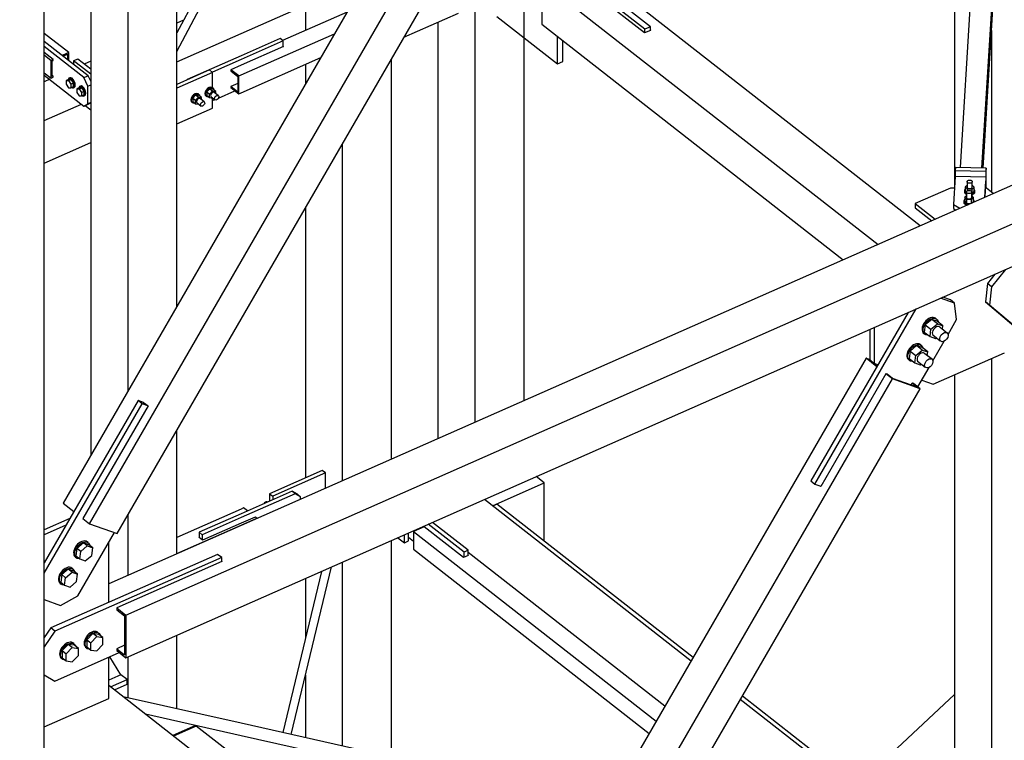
# Paper-space layout 'A0 Advance Steel' of a CAD drawing. Header units: millimetres. Extents: x 292 to 712, y 182 to 776.
# Tile 38 of 61: x 432 to 462, y 508 to 530. Entities that reach past the tile are written whole.
import ezdxf

# ---------------------------------------------------------------- set-up
doc = ezdxf.new("R2010")
doc.units = ezdxf.units.MM
for name, color, linetype in [('AS_Belki', 145, 'CONTINUOUS'), ('AS_Blachy', 30, 'CONTINUOUS'), ('AS_Kraty', 9, 'CONTINUOUS'), ('AS_Schody', 253, 'CONTINUOUS'), ('AS_Sruby', 9, 'CONTINUOUS')]:
    doc.layers.add(name, color=color, linetype=linetype)

psp = doc.layouts.new('A0 Advance Steel')

# ---------------------------------------------------------------- hatches: boundary and pattern name
at = {"layer": 'AS_Kraty', "extrusion": (0, 0.809331, 0.587353)}
h = psp.add_hatch(dxfattribs=at)
h.set_pattern_fill('GRATE', color=9, scale=0.266667, angle=-53.1136, style=0)
h.set_pattern_definition([(306.8864, (-445.36493, -32711.27688), (0.1692968, 0.1270487), []), (36.8864, (-445.3649, -32711.2769), (-0.508195, 0.677187), [])])
h.paths.add_polyline_path([(-436.459, -32713.887), (-438.328, -32713.172), (-438.346, -32713.26), (-438.346, -32719.146), (-438.332, -32719.165), (-436.413, -32717.723), (-436.395, -32717.636), (-436.395, -32713.971)], flags=0)
h.paths.add_polyline_path([(-455.585, -32708.281), (-455.639, -32708.321), (-456.758, -32709.162), (-455.806, -32710.542), (-456.126, -32710.782), (-453.475, -32714.314), (-452.722, -32712.096)], flags=0)
h.paths.add_polyline_path([(-451.226, -32714.089), (-451.979, -32716.307), (-445.686, -32724.693), (-445.473, -32724.532), (-445.42, -32724.492), (-445.367, -32724.452), (-445.313, -32724.412), (-445.207, -32724.332), (-445.153, -32724.292), (-444.887, -32724.092), (-444.834, -32724.052), (-444.194, -32723.571), (-445.24, -32722.066)], flags=0)
h.paths.add_polyline_path([(-451.417, -32708.171), (-453.988, -32707.188), (-454.093, -32707.159), (-454.573, -32707.52), (-452.229, -32710.643), (-451.398, -32708.196)], flags=0)
h.paths.add_polyline_path([(-440.297, -32715.547), (-440.285, -32715.563)], flags=0)
h.paths.add_polyline_path([(-440.297, -32715.436), (-440.272, -32715.469)], flags=0)
h.paths.add_polyline_path([(-440.297, -32715.325), (-440.259, -32715.376)], flags=0)
h.paths.add_polyline_path([(-443.003, -32711.386), (-449.43, -32708.93), (-449.487, -32708.966), (-450.733, -32712.636), (-443.58, -32722.168), (-443.58, -32722.501), (-443.43, -32722.701), (-443.43, -32722.591), (-443.323, -32722.51), (-443.075, -32722.73), (-442.915, -32722.61), (-442.91, -32722.505), (-442.91, -32711.509)], flags=0)
h.paths.add_polyline_path([(-439.964, -32712.547), (-440.198, -32712.458), (-440.297, -32712.437), (-440.297, -32715.214), (-440.245, -32715.282), (-439.874, -32712.667)], flags=0)
h.paths.add_polyline_path([(-438.445, -32713.127), (-439.497, -32712.726), (-439.608, -32712.689), (-440.284, -32717.453), (-440.297, -32717.547), (-440.297, -32720.545), (-440.25, -32720.607), (-440.197, -32720.567), (-440.144, -32720.527), (-440.09, -32720.487), (-439.984, -32720.407), (-439.931, -32720.367), (-438.385, -32719.205), (-438.346, -32719.146), (-438.346, -32713.26)], flags=0)
at = {"layer": 'AS_Kraty', "extrusion": (-3.81165e-17, 0.809331, 0.587353)}
h = psp.add_hatch(dxfattribs=at)
h.set_pattern_fill('GRATE', color=9, scale=0.266667, angle=127.0557, style=0)
h.set_pattern_definition([(127.0557, (-431.33213, -32640.98372), (-0.1689205, -0.1275485), []), (217.0557, (-431.3321, -32640.9837), (0.510194, -0.675682), [])])
h.paths.add_polyline_path([(-428.54, -32652.985), (-419.267, -32646.016), (-419.316, -32645.84), (-420.484, -32642.522), (-420.129, -32642.883), (-420.912, -32641.735), (-420.539, -32641.454), (-429.756, -32629.247), (-429.756, -32649.383), (-428.575, -32651.058), (-428.575, -32652.939)], flags=0)
h.paths.add_polyline_path([(-434.325, -32650.745), (-434.325, -32650.191), (-434.296, -32650.118), (-432.378, -32648.677), (-432.37, -32648.576), (-432.37, -32627.888), (-432.392, -32627.859), (-438.307, -32632.305), (-438.346, -32632.364), (-438.346, -32645.419)], flags=0)
h.paths.add_polyline_path([(-438.346, -32645.419), (-438.346, -32632.364), (-438.361, -32632.345), (-444.649, -32637.071), (-444.641, -32637.082)], flags=0)
at = {"layer": 'AS_Kraty', "extrusion": (-7.6233e-17, 0.809331, 0.587353)}
h = psp.add_hatch(dxfattribs=at)
h.set_pattern_fill('GRATE', color=9, scale=0.266667, angle=-142.9443, style=0)
h.set_pattern_definition([(217.0557, (-473.52048, -32669.24063), (0.1275485, -0.1689205), []), (307.0557, (-473.5205, -32669.2406), (0.675682, 0.510194), [])])
h.paths.add_polyline_path([(-477.952, -32681.864), (-485.48, -32671.007), (-485.546, -32671.057), (-485.608, -32671.187), (-485.697, -32671.255), (-485.777, -32671.148), (-485.816, -32671.094), (-487.184, -32669.12), (-487.406, -32669.288), (-477.954, -32681.865)], flags=0)
h.paths.add_polyline_path([(-463.077, -32671.718), (-463.117, -32671.664), (-461.214, -32670.144), (-469.225, -32659.485), (-469.268, -32659.435), (-472.059, -32658.368), (-472.77, -32658.821), (-473.05, -32658.447), (-485.283, -32667.684), (-484.523, -32668.781), (-484.494, -32668.843), (-484.618, -32669.104), (-484.618, -32669.187), (-476.064, -32681.524)], flags=0)
h = psp.add_hatch(dxfattribs=at)
h.set_pattern_fill('GRATE', color=9, scale=0.266667, angle=126.926, style=0)
h.set_pattern_definition([(126.926, (-440.32658, -32644.49688), (-0.169209, -0.127166), []), (216.926, (-440.3266, -32644.4969), (0.50866, -0.676835), [])])
h.paths.add_polyline_path([(-436.93, -32651.902), (-436.344, -32651.461), (-438.346, -32648.797), (-438.346, -32650.017)], flags=0)
h.paths.add_polyline_path([(-438.346, -32650.017), (-438.346, -32648.797), (-444.649, -32640.299), (-444.649, -32639.966), (-444.7, -32639.898), (-446.455, -32639.228)], flags=0)

# ---------------------------------------------------------------- linework, layer by layer
at = {"layer": 'AS_Belki', "linetype": 'Continuous', "ltscale": 0.15}
for p, q in [((457.316, 557.82), (438.346, 525.003)), ((438.346, 522.991), (458.117, 557.194)), ((438.346, 521.245), (458.955, 556.898)), ((436.395, 521.629), (436.395, 549.412)), ((434.903, 548.754), (434.903, 519.047)), ((432.37, 484.716), (432.37, 548.105)), ((433.782, 547.257), (433.782, 517.107)), ((460.002, 537.591), (460.002, 525.22)), ((460.842, 536.852), (460.17, 525.844)), ((460.836, 525.83), (461.509, 536.838)), ((440.297, 536.71), (440.297, 530.006)), ((460.869, 525.829), (461.509, 536.298)), ((485.902, 535.967), (438.346, 514.975)), ((438.346, 513.799), (486.863, 535.215)), ((438.346, 512.504), (486.863, 533.921)), ((438.346, 533.606), (436.395, 529.935)), ((436.395, 529.368), (438.346, 533.039)), ((458.962, 524.075), (448.752, 532.055)), ((446.936, 518.767), (446.936, 531.907)), ((450.59, 529.928), (448.187, 531.806)), ((447.473, 531.49), (457.683, 523.511)), ((447.473, 531.49), (447.473, 530.196)), ((445.444, 531.249), (445.444, 518.108)), ((438.346, 529.911), (440.297, 530.772)), ((441.56, 530.564), (439.604, 529.7)), ((436.597, 530.314), (436.395, 530.225)), ((444.322, 530.253), (444.322, 517.613)), ((447.473, 530.196), (456.624, 523.043)), ((450.771, 530.008), (450.59, 529.928)), ((450.771, 530.021), (450.782, 530.012)), ((450.782, 530.012), (450.771, 530.008)), ((461.124, 529.999), (461.124, 525.094)), ((433.112, 529.333), (432.37, 529.913)), ((436.395, 529.05), (438.346, 529.911)), ((438.346, 528.655), (441.18, 529.906)), ((439.632, 529.517), (438.346, 528.949)), ((439.624, 529.523), (439.632, 529.517)), ((432.643, 529.126), (432.37, 529.339)), ((432.37, 529.261), (432.579, 529.097)), ((432.643, 529.126), (432.579, 529.097)), ((432.579, 528.558), (432.579, 529.097)), ((432.611, 529.079), (432.643, 529.093)), ((432.611, 528.604), (432.611, 529.079)), ((432.643, 529.093), (432.643, 529.126)), ((433.112, 529.333), (432.914, 529.245)), ((432.94, 529.225), (433.08, 529.286)), ((433.08, 529.286), (433.08, 529.115)), ((433.112, 529.09), (433.112, 529.333)), ((433.782, 529.072), (433.585, 528.985)), ((438.346, 528.116), (440.761, 529.182)), ((442.91, 516.99), (442.91, 529.141)), ((438.346, 528.949), (438.033, 528.811)), ((438.273, 528.623), (438.033, 528.811)), ((438.033, 528.811), (438.033, 528.778)), ((438.033, 528.778), (438.249, 528.609)), ((440.297, 528.977), (440.297, 528.378)), ((432.37, 528.721), (432.579, 528.558)), ((432.535, 528.522), (432.37, 528.449)), ((432.579, 528.558), (432.643, 528.586)), ((432.643, 528.619), (432.611, 528.643)), ((432.643, 528.619), (432.611, 528.604)), ((432.643, 528.586), (432.643, 528.619)), ((438.249, 528.609), (438.249, 528.135)), ((438.273, 528.623), (438.346, 528.655)), ((438.273, 528.083), (438.273, 528.623)), ((438.249, 528.399), (438.033, 528.304)), ((438.249, 528.135), (438.033, 528.304)), ((438.033, 528.304), (438.033, 528.271)), ((438.033, 528.271), (438.273, 528.083)), ((438.273, 528.083), (438.346, 528.116)), ((432.37, 527.273), (433.497, 527.77)), ((432.37, 525.978), (433.782, 526.601)), ((441.418, 526.559), (441.418, 516.331)), ((438.346, 525.003), (432.943, 515.657)), ((440.297, 524.619), (440.297, 516.42)), ((433.744, 515.031), (438.346, 522.991)), ((434.583, 514.734), (438.346, 521.245)), ((457.316, 520.052), (438.346, 487.235)), ((457.642, 519.797), (457.316, 520.052)), ((457.433, 520.01), (457.316, 520.052)), ((457.649, 519.81), (457.398, 520.005)), ((457.458, 519.984), (457.398, 520.005)), ((461.124, 520.047), (461.124, 503.862)), ((457.917, 519.582), (455.941, 516.164)), ((458.117, 519.426), (457.917, 519.582)), ((457.959, 519.567), (457.917, 519.582)), ((458.119, 519.442), (457.959, 519.567)), ((460.002, 519.552), (460.002, 504.114)), ((438.346, 485.223), (458.117, 519.426)), ((458.955, 519.129), (458.117, 519.426)), ((458.873, 519.175), (458.119, 519.442)), ((458.713, 519.3), (458.68, 519.243)), ((458.873, 519.175), (458.713, 519.3)), ((458.755, 519.285), (458.713, 519.3)), ((458.955, 519.129), (458.755, 519.285)), ((439.063, 484.716), (458.955, 519.129)), ((435.52, 518.605), (433.544, 515.187)), ((435.374, 518.715), (435.376, 518.718)), ((435.376, 518.718), (435.384, 518.712)), ((435.384, 518.712), (435.52, 518.605)), ((436.395, 514.114), (436.395, 517.87)), ((455.941, 516.164), (455.933, 516.171)), ((432.943, 515.657), (433.269, 515.403)), ((438.346, 515.475), (436.395, 514.614)), ((438.419, 515.508), (438.346, 515.475)), ((438.535, 515.417), (438.419, 515.508)), ((433.544, 515.187), (433.744, 515.031)), ((433.744, 515.031), (434.583, 514.734)), ((434.903, 515.289), (434.903, 513.455)), ((438.346, 515.044), (437.172, 514.526)), ((438.771, 515.232), (438.346, 515.044)), ((438.346, 514.986), (438.819, 515.194)), ((438.819, 515.194), (438.771, 515.232)), ((438.819, 515.184), (438.819, 515.194)), ((438.346, 514.975), (434.325, 513.2)), ((436.395, 514.125), (438.346, 514.986)), ((443.9, 514.939), (443.58, 514.798)), ((443.58, 514.798), (450.95, 509.038)), ((443.58, 514.798), (443.58, 514.258)), ((445.101, 514), (443.9, 514.939)), ((437.06, 514.614), (437.068, 514.617)), ((437.068, 514.608), (437.06, 514.614)), ((437.172, 514.526), (437.068, 514.608)), ((442.91, 507.95), (442.91, 514.519)), ((443.58, 514.258), (450.735, 508.666)), ((451.209, 509.487), (445.24, 514.152)), ((437.765, 513.886), (434.568, 512.474)), ((437.757, 513.892), (437.765, 513.886)), ((441.418, 513.861), (441.418, 508.285)), ((445.24, 514.061), (445.101, 514)), ((445.24, 514.074), (445.251, 514.066)), ((445.251, 514.066), (445.24, 514.061)), ((434.848, 512.255), (438.346, 513.799)), ((440.789, 513.583), (439.607, 508.691)), ((439.863, 508.634), (441.09, 513.716)), ((440.297, 513.366), (440.297, 511.545)), ((434.325, 512.664), (434.343, 512.65)), ((434.568, 512.474), (434.848, 512.255)), ((434.568, 512.474), (434.568, 512.42)), ((434.568, 512.42), (434.808, 512.233)), ((434.848, 510.96), (438.346, 512.504)), ((434.808, 512.233), (434.808, 511.046)), ((434.848, 512.255), (434.848, 510.96)), ((436.395, 509.412), (436.395, 511.643)), ((434.808, 511.339), (434.568, 511.233)), ((434.568, 511.233), (434.808, 511.046)), ((434.568, 511.233), (434.568, 511.179)), ((434.568, 511.179), (434.848, 510.96)), ((434.903, 510.985), (434.903, 509.747)), ((440.297, 510.43), (440.297, 508.536)), ((460.002, 509.843), (457.522, 507.528))]:
    psp.add_line(p, q, dxfattribs=at)
at = {"layer": 'AS_Blachy', "linetype": 'Continuous', "ltscale": 0.15}
for p, q in [((450.771, 530.115), (448.117, 532.19)), ((450.601, 530.04), (448.117, 531.981)), ((443.29, 529.797), (444.947, 530.528)), ((446.105, 530.432), (447.947, 528.992)), ((450.771, 530.115), (450.601, 530.04)), ((450.601, 529.932), (450.601, 530.04)), ((450.771, 530.008), (450.771, 530.115)), ((433.703, 528.629), (432.37, 529.671)), ((439.528, 529.76), (438.346, 529.238)), ((439.624, 529.685), (438.346, 529.121)), ((439.624, 529.685), (439.528, 529.76)), ((439.624, 529.513), (439.624, 529.685)), ((447.947, 528.992), (447.947, 529.825)), ((448.117, 529.067), (448.117, 529.692)), ((433.575, 528.572), (432.37, 529.514)), ((433.39, 529.137), (433.262, 529.081)), ((433.342, 529.018), (433.262, 529.081)), ((433.262, 529.081), (433.262, 528.973)), ((433.782, 528.831), (433.39, 529.137)), ((438.346, 529.238), (436.703, 528.513)), ((438.346, 529.121), (437.474, 528.736)), ((447.947, 528.992), (448.117, 529.067)), ((433.782, 528.675), (433.342, 529.018)), ((437.385, 528.805), (436.395, 528.368)), ((437.481, 528.729), (437.385, 528.805)), ((432.37, 528.651), (433.575, 527.709)), ((433.575, 528.572), (433.703, 528.629)), ((433.695, 528.317), (433.575, 528.572)), ((433.782, 528.461), (433.703, 528.629)), ((437.481, 528.729), (436.395, 528.25)), ((436.703, 528.513), (436.694, 528.499)), ((436.703, 528.513), (436.711, 528.507)), ((437.481, 528.262), (437.481, 528.729)), ((433.695, 528.317), (433.782, 528.355)), ((433.695, 527.777), (433.695, 528.317)), ((437.656, 527.953), (438.157, 528.174)), ((437.481, 527.65), (437.481, 527.952)), ((437.481, 527.876), (437.549, 527.906)), ((433.575, 527.709), (433.695, 527.777)), ((433.575, 527.709), (433.703, 527.765)), ((433.615, 527.727), (433.782, 527.596)), ((433.782, 527.815), (433.695, 527.777)), ((433.703, 527.765), (433.782, 527.81)), ((436.395, 527.171), (437.481, 527.65)), ((460.03, 525.847), (460.025, 525.753)), ((460.963, 525.827), (460.03, 525.847)), ((460.963, 525.827), (460.957, 525.733)), ((460.963, 525.213), (460.963, 525.827)), ((460.025, 525.569), (459.973, 524.724)), ((460.025, 525.753), (460.957, 525.733)), ((460.025, 525.753), (460.025, 525.569)), ((460.957, 525.55), (460.025, 525.569)), ((460.957, 525.55), (460.92, 524.939)), ((460.957, 525.733), (460.957, 525.213)), ((459.877, 525.221), (458.811, 524.75)), ((460.003, 525.22), (459.877, 525.221)), ((460.928, 524.943), (460.957, 525.42)), ((460.971, 525.213), (460.945, 525.214)), ((461.176, 525.053), (460.971, 525.213)), ((458.811, 524.75), (459.418, 524.276)), ((458.811, 524.75), (458.811, 524.621)), ((458.811, 524.621), (459.312, 524.23)), ((459.973, 524.724), (460.162, 524.605)), ((459.973, 524.724), (459.973, 524.595)), ((459.973, 524.595), (460.041, 524.552)), ((461.227, 522.605), (461.002, 522.325)), ((461.553, 522.748), (461.13, 522.225)), ((461.002, 522.325), (460.939, 521.767)), ((461.13, 522.225), (461.002, 522.325)), ((461.13, 522.225), (461.067, 521.667)), ((459.876, 521.829), (459.65, 521.909)), ((460.004, 521.728), (459.582, 521.878)), ((460.004, 521.728), (459.876, 521.829)), ((460.067, 521.226), (460.004, 521.728)), ((460.939, 521.767), (464.067, 519.118)), ((461.067, 521.667), (460.939, 521.767)), ((464.195, 519.017), (461.067, 521.667)), ((458.592, 521.441), (455.638, 516.33)), ((455.766, 516.23), (458.842, 521.552)), ((459.807, 520.776), (460.067, 521.226)), ((457.433, 520.93), (457.433, 520.004)), ((457.561, 520.986), (457.561, 519.904)), ((459.346, 519.978), (459.689, 520.572)), ((459.358, 519.267), (461.52, 520.222)), ((457.433, 520.004), (457.561, 519.904)), ((457.561, 519.904), (457.605, 519.888)), ((457.605, 519.888), (457.679, 519.862)), ((458.886, 519.183), (459.228, 519.774)), ((459.007, 519.392), (459.358, 519.267)), ((435.216, 518.771), (432.37, 513.847)), ((432.37, 513.525), (435.344, 518.671)), ((435.344, 518.671), (435.216, 518.771)), ((435.384, 518.712), (435.216, 518.771)), ((435.512, 518.611), (435.344, 518.671)), ((440.809, 516.646), (439.211, 515.941)), ((440.906, 516.571), (439.307, 515.866)), ((440.906, 516.571), (440.809, 516.646)), ((440.906, 516.105), (440.906, 516.571)), ((455.638, 516.33), (455.766, 516.23)), ((455.766, 516.23), (455.943, 516.167)), ((439.893, 516.016), (438.346, 515.334)), ((439.989, 515.941), (438.346, 515.216)), ((439.211, 515.941), (439.307, 515.866)), ((439.211, 515.941), (439.211, 515.715)), ((439.989, 515.941), (439.893, 516.016)), ((440.053, 515.925), (439.893, 516.016)), ((440.149, 515.85), (439.989, 515.941)), ((440.149, 515.85), (440.053, 515.925)), ((439.307, 515.866), (439.307, 515.758)), ((440.149, 515.771), (440.149, 515.85)), ((438.346, 515.334), (437.068, 514.77)), ((433.147, 515.192), (432.37, 514.849)), ((438.346, 515.216), (437.164, 514.694)), ((445.112, 514.166), (444.029, 515.013)), ((445.24, 514.223), (444.157, 515.069)), ((433.026, 514.982), (432.37, 514.692)), ((433.389, 512.844), (434.499, 514.764)), ((437.164, 514.694), (437.068, 514.77)), ((437.068, 514.77), (437.068, 514.608)), ((443.43, 514.51), (443.43, 514.749)), ((434.325, 512.642), (434.325, 514.462)), ((437.164, 514.694), (437.164, 514.533)), ((443.107, 514.606), (443.302, 514.454)), ((443.302, 514.454), (443.302, 514.692)), ((443.302, 514.454), (443.43, 514.51)), ((443.43, 514.618), (443.58, 514.5)), ((445.24, 514.223), (445.112, 514.166)), ((445.112, 514.005), (445.112, 514.166)), ((445.24, 514.061), (445.24, 514.223)), ((437.629, 514.1), (432.566, 511.865)), ((437.757, 514), (432.694, 511.765)), ((437.757, 514), (437.629, 514.1)), ((437.757, 513.882), (437.757, 514)), ((432.37, 512.725), (432.866, 512.549)), ((432.866, 512.549), (433.389, 512.844)), ((432.566, 511.865), (432.37, 511.58)), ((432.694, 511.765), (432.37, 511.294)), ((432.694, 511.765), (432.566, 511.865)), ((432.694, 510.254), (434.648, 511.117)), ((434.325, 509.728), (434.325, 510.974)), ((432.37, 510.44), (432.694, 510.254)), ((432.37, 508.865), (434.325, 509.728)), ((436.959, 508.906), (436.269, 508.601)), ((436.983, 508.887), (436.379, 508.621)), ((436.983, 508.887), (436.959, 508.906)), ((436.379, 508.621), (436.293, 508.583))]:
    psp.add_line(p, q, dxfattribs=at)
at = {"layer": 'AS_Kraty', "linetype": 'Continuous', "ltscale": 0.15}
for p, q in [((452.003, 510.861), (445.73, 515.764)), ((438.346, 506.978), (434.325, 510.121)), ((456.179, 507.598), (453.5, 509.691)), ((436.877, 508.84), (436.397, 508.628)), ((436.93, 508.864), (436.877, 508.84)), ((436.983, 508.887), (436.93, 508.864)), ((438.346, 507.822), (436.983, 508.887)), ((436.344, 508.605), (436.293, 508.583)), ((436.397, 508.628), (436.344, 508.605))]:
    psp.add_line(p, q, dxfattribs=at)
at = {"layer": 'AS_Schody', "linetype": 'Continuous', "ltscale": 0.15}
for p, q in [((445.976, 515.572), (447.549, 516.267)), ((447.549, 516.267), (447.304, 516.459)), ((447.549, 514.497), (447.549, 516.267)), ((446.111, 515.621), (445.984, 515.565)), ((452.065, 510.968), (446.111, 515.621)), ((434.696, 510.441), (434.365, 510.992)), ((434.696, 510.441), (434.325, 510.277)), ((434.383, 510.075), (434.882, 510.296)), ((434.882, 510.296), (434.696, 510.441)), ((434.882, 510.155), (434.882, 510.296)), ((434.498, 509.986), (434.882, 510.155)), ((438.346, 508.974), (434.764, 509.778)), ((456.59, 507.431), (453.562, 509.798)), ((438.346, 508.595), (435.445, 509.246)), ((449.47, 506.477), (438.346, 508.974)), ((449.275, 506.142), (438.346, 508.595))]:
    psp.add_line(p, q, dxfattribs=at)
at = {"layer": 'AS_Sruby', "linetype": 'Continuous', "ltscale": 0.15}
for p, q in [((433.118, 528.519), (433.038, 528.484)), ((433.038, 528.484), (433.108, 528.483)), ((433.038, 528.484), (433.038, 528.376)), ((433.108, 528.483), (433.188, 528.519)), ((433.108, 528.483), (433.177, 528.375)), ((433.188, 528.519), (433.118, 528.519)), ((433.147, 528.567), (433.12, 528.555)), ((433.257, 528.41), (433.188, 528.519)), ((433.038, 528.376), (433.108, 528.267)), ((433.108, 528.267), (433.177, 528.267)), ((433.177, 528.375), (433.257, 528.41)), ((433.177, 528.375), (433.177, 528.267)), ((433.177, 528.267), (433.257, 528.302)), ((433.256, 528.266), (433.282, 528.278)), ((433.257, 528.302), (433.257, 528.41)), ((433.439, 528.269), (433.359, 528.233)), ((433.359, 528.233), (433.428, 528.233)), ((433.359, 528.233), (433.359, 528.125)), ((433.428, 528.233), (433.508, 528.268)), ((433.428, 528.233), (433.498, 528.125)), ((433.508, 528.268), (433.439, 528.269)), ((433.467, 528.317), (433.44, 528.305)), ((433.578, 528.16), (433.508, 528.268)), ((437.395, 528.235), (437.303, 528.14)), ((437.389, 528.073), (437.481, 528.168)), ((437.395, 528.235), (437.481, 528.168)), ((437.487, 528.222), (437.395, 528.235)), ((437.485, 528.259), (437.465, 528.274)), ((437.481, 528.168), (437.574, 528.154)), ((437.574, 528.154), (437.487, 528.222)), ((433.359, 528.125), (433.428, 528.017)), ((433.428, 528.017), (433.498, 528.017)), ((433.498, 528.125), (433.578, 528.16)), ((433.498, 528.125), (433.498, 528.017)), ((433.498, 528.017), (433.578, 528.052)), ((433.576, 528.016), (433.603, 528.027)), ((433.578, 528.052), (433.578, 528.16)), ((436.969, 528.047), (436.876, 527.952)), ((436.876, 527.952), (436.963, 527.885)), ((436.876, 527.952), (436.876, 527.844)), ((436.963, 527.885), (437.055, 527.979)), ((436.963, 527.777), (436.963, 527.885)), ((436.969, 528.047), (437.055, 527.979)), ((437.061, 528.034), (436.969, 528.047)), ((437.059, 528.07), (437.039, 528.086)), ((437.055, 527.979), (437.148, 527.966)), ((437.148, 527.966), (437.061, 528.034)), ((437.222, 527.842), (437.1, 527.937)), ((437.148, 527.9), (437.148, 527.966)), ((437.285, 528.011), (437.305, 527.996)), ((437.303, 528.14), (437.389, 528.073)), ((437.303, 528.14), (437.303, 528.032)), ((437.303, 528.032), (437.389, 527.965)), ((437.389, 527.965), (437.389, 528.073)), ((437.389, 527.965), (437.481, 527.952)), ((437.436, 527.994), (437.558, 527.899)), ((437.481, 527.952), (437.485, 527.955)), ((437.648, 528.03), (437.527, 528.125)), ((437.574, 528.088), (437.574, 528.154)), ((436.858, 527.823), (436.878, 527.808)), ((436.876, 527.844), (436.963, 527.777)), ((436.963, 527.777), (437.055, 527.763)), ((437.01, 527.806), (437.132, 527.71)), ((437.055, 527.763), (437.059, 527.767)), ((460.383, 525.302), (460.33, 525.252)), ((460.392, 525.183), (460.33, 525.252)), ((460.33, 525.252), (460.33, 525.135)), ((460.383, 525.415), (460.383, 525.251)), ((460.526, 525.18), (460.392, 525.183)), ((460.392, 525.136), (460.392, 525.183)), ((460.597, 525.246), (460.526, 525.18)), ((460.526, 525.18), (460.526, 525.063)), ((460.543, 525.247), (460.543, 525.411)), ((460.597, 525.246), (460.543, 525.306)), ((460.597, 525.13), (460.597, 525.246)), ((460.303, 525.136), (460.303, 525.109)), ((460.364, 524.989), (460.311, 524.939)), ((460.373, 524.87), (460.311, 524.939)), ((460.311, 524.939), (460.311, 524.822)), ((460.33, 525.135), (460.364, 525.097)), ((460.364, 525.102), (460.364, 524.938)), ((460.578, 524.933), (460.507, 524.867)), ((460.524, 524.934), (460.524, 525.098)), ((460.524, 525.063), (460.526, 525.063)), ((460.578, 524.933), (460.524, 524.993)), ((460.526, 525.063), (460.597, 525.13)), ((460.578, 524.817), (460.578, 524.933)), ((460.623, 525.102), (460.623, 525.129)), ((460.284, 524.823), (460.284, 524.796)), ((460.311, 524.822), (460.373, 524.753)), ((460.507, 524.867), (460.373, 524.87)), ((460.373, 524.753), (460.373, 524.87)), ((460.373, 524.753), (460.492, 524.751)), ((460.507, 524.867), (460.507, 524.757)), ((460.52, 524.763), (460.578, 524.817)), ((460.604, 524.8), (460.604, 524.816)), ((459.116, 521.069), (459.086, 520.844)), ((459.312, 521.234), (459.116, 521.069)), ((459.116, 521.069), (459.288, 520.934)), ((459.288, 520.934), (459.484, 521.1)), ((459.484, 521.1), (459.312, 521.234)), ((459.478, 521.176), (459.312, 521.234)), ((459.46, 521.243), (459.428, 521.268)), ((459.65, 521.041), (459.478, 521.176)), ((459.484, 521.1), (459.65, 521.041)), ((459.636, 520.933), (459.65, 521.041)), ((459.072, 520.802), (459.104, 520.777)), ((459.086, 520.844), (459.259, 520.709)), ((459.259, 520.709), (459.288, 520.934)), ((459.259, 520.709), (459.424, 520.651)), ((459.343, 520.763), (459.571, 520.584)), ((459.794, 520.809), (459.566, 520.988)), ((458.851, 520.437), (458.655, 520.271)), ((459.023, 520.302), (458.851, 520.437)), ((459.017, 520.378), (458.851, 520.437)), ((458.999, 520.445), (458.967, 520.47)), ((459.424, 520.651), (459.454, 520.676)), ((458.655, 520.271), (458.625, 520.047)), ((458.655, 520.271), (458.828, 520.136)), ((458.798, 519.912), (458.828, 520.136)), ((458.828, 520.136), (459.023, 520.302)), ((459.189, 520.244), (459.017, 520.378)), ((459.023, 520.302), (459.189, 520.244)), ((459.333, 520.012), (459.105, 520.19)), ((459.175, 520.136), (459.189, 520.244)), ((458.611, 520.004), (458.643, 519.979)), ((458.625, 520.047), (458.798, 519.912)), ((458.798, 519.912), (458.963, 519.853)), ((458.882, 519.965), (459.11, 519.787)), ((458.963, 519.853), (458.993, 519.878)), ((439.143, 515.685), (439.134, 515.692)), ((433.557, 514.45), (433.359, 514.282)), ((433.677, 514.356), (433.557, 514.45)), ((433.724, 514.39), (433.557, 514.45)), ((433.704, 514.456), (433.672, 514.481)), ((433.359, 514.282), (433.329, 514.055)), ((433.479, 514.188), (433.359, 514.282)), ((433.449, 513.961), (433.479, 514.188)), ((433.479, 514.188), (433.677, 514.356)), ((433.677, 514.356), (433.844, 514.297)), ((433.844, 514.297), (433.724, 514.39)), ((433.814, 514.07), (433.844, 514.297)), ((433.316, 514.015), (433.348, 513.99)), ((433.329, 514.055), (433.449, 513.961)), ((433.449, 513.961), (433.616, 513.902)), ((433.616, 513.902), (433.814, 514.07)), ((433.096, 513.652), (432.898, 513.485)), ((433.018, 513.391), (433.216, 513.558)), ((433.216, 513.558), (433.096, 513.652)), ((433.263, 513.593), (433.096, 513.652)), ((433.243, 513.659), (433.211, 513.684)), ((433.216, 513.558), (433.383, 513.499)), ((433.383, 513.499), (433.263, 513.593)), ((432.898, 513.485), (432.868, 513.258)), ((432.868, 513.258), (432.988, 513.164)), ((433.018, 513.391), (432.898, 513.485)), ((432.988, 513.164), (433.018, 513.391)), ((433.155, 513.105), (433.353, 513.272)), ((433.353, 513.272), (433.383, 513.499)), ((432.855, 513.217), (432.887, 513.192)), ((432.988, 513.164), (433.155, 513.105)), ((434.011, 511.72), (433.979, 511.745)), ((433.845, 511.695), (433.661, 511.505)), ((433.661, 511.505), (433.781, 511.411)), ((433.661, 511.505), (433.661, 511.289)), ((433.781, 511.411), (433.966, 511.601)), ((433.966, 511.601), (433.845, 511.695)), ((434.03, 511.668), (433.845, 511.695)), ((433.966, 511.601), (434.15, 511.574)), ((434.15, 511.574), (434.03, 511.668)), ((434.15, 511.358), (434.15, 511.574)), ((433.099, 511.365), (432.915, 511.176)), ((432.915, 511.176), (433.035, 511.082)), ((432.915, 511.176), (432.915, 510.96)), ((433.035, 511.082), (433.219, 511.271)), ((433.219, 511.271), (433.099, 511.365)), ((433.284, 511.339), (433.099, 511.365)), ((433.219, 511.271), (433.404, 511.245)), ((433.265, 511.391), (433.233, 511.416)), ((433.404, 511.245), (433.284, 511.339)), ((433.404, 511.029), (433.404, 511.245)), ((433.648, 511.263), (433.68, 511.238)), ((433.661, 511.289), (433.781, 511.196)), ((433.781, 511.196), (433.781, 511.411)), ((433.781, 511.196), (433.966, 511.169)), ((433.966, 511.169), (434.15, 511.358)), ((432.901, 510.933), (432.933, 510.908)), ((432.915, 510.96), (433.035, 510.866)), ((433.035, 510.866), (433.035, 511.082)), ((433.035, 510.866), (433.219, 510.84)), ((433.219, 510.84), (433.404, 511.029))]:
    psp.add_line(p, q, dxfattribs=at)
at = {"layer": 'AS_Sruby', "linetype": 'Continuous', "ltscale": 0.15, "extrusion": (0.600783, -0.469537, 0.646989)}
for centre, radius in [((685.46, -12.733, 15.006), 0.08), ((685.049, -12.59, 14.838), 0.08), ((693.33, -26.884, 31.683), 0.16), ((692.418, -26.966, 31.781), 0.16)]:
    psp.add_circle(centre, radius, dxfattribs=at)
at = {"layer": 'AS_Sruby', "linetype": 'Continuous', "ltscale": 0.15, "extrusion": (6.01506e-13, 0.809331, 0.587353)}
psp.add_circle((-460.463, -308.603, 425.233), 0.08, dxfattribs=at)
at = {"layer": 'AS_Sruby', "linetype": 'Continuous', "ltscale": 0.15, "extrusion": (-1.11022e-16, 0.809331, 0.587353)}
psp.add_circle((-460.444, -308.419, 424.98), 0.08, dxfattribs=at)
at = {"layer": 'AS_Sruby', "linetype": 'Continuous', "ltscale": 0.15, "extrusion": (-0.799412, -0.352872, 0.486233)}
for centre, start, end in [((-308.479, 296.446, -532.757), 322.9974, 217.2741), ((-308.479, 296.461, -532.782), 2.766, 182.766), ((-308.12, 296.54, -532.925), 322.9974, 217.274), ((-308.12, 296.554, -532.95), 2.766, 182.766)]:
    psp.add_arc(centre, 0.16, start, end, dxfattribs=at)
at = {"layer": 'AS_Sruby', "linetype": 'Continuous', "ltscale": 0.15, "extrusion": (0.600783, -0.469537, 0.646989)}
for centre, radius, start, end in [((685.46, -12.545, 14.785), 0.16, 5.3808, 185.3808), ((685.049, -12.403, 14.617), 0.16, 5.3808, 185.3808), ((685.049, -12.49, 14.72), 0.08, 5.3808, 185.3808), ((685.46, -12.633, 14.888), 0.08, 5.3808, 185.3808), ((693.33, -26.528, 31.265), 0.293, 0.9736, 180.9736), ((693.33, -26.696, 31.462), 0.16, 349.7236, 169.7236), ((692.418, -26.611, 31.362), 0.293, 0.9736, 180.9736), ((692.418, -26.779, 31.56), 0.16, 349.7236, 169.7236), ((676.654, -18.406, 21.692), 0.08, 5.3808, 107.056), ((672.123, -16.103, 18.978), 0.293, 0.9736, 180.9736), ((671.21, -16.186, 19.075), 0.293, 0.9736, 180.9736), ((670.157, -17.359, 20.458), 0.293, 5.3808, 185.3808), ((669.438, -17.11, 20.164), 0.293, 5.3808, 185.3808)]:
    psp.add_arc(centre, radius, start, end, dxfattribs=at)
at = {"layer": 'AS_Sruby', "linetype": 'Continuous', "ltscale": 0.15, "extrusion": (-0.600783, 0.469537, -0.646989)}
for centre, radius, start, end in [((-685.46, -12.562, -14.804), 0.16, 325.7677, 214.2261), ((-685.049, -12.419, -14.637), 0.16, 325.7677, 214.2261), ((-693.33, -26.555, -31.296), 0.293, 329.2883, 210.8769), ((-692.418, -26.637, -31.393), 0.293, 329.2883, 210.8769), ((-672.123, -16.129, -19.009), 0.293, 330.3897, 209.7064), ((-671.21, -16.212, -19.106), 0.293, 330.3896, 209.7064), ((-670.157, -17.385, -20.489), 0.293, 333.9216, 206.0076), ((-669.438, -17.136, -20.195), 0.293, 333.9215, 206.0076)]:
    psp.add_arc(centre, radius, start, end, dxfattribs=at)
at = {"layer": 'AS_Sruby', "linetype": 'Continuous', "ltscale": 0.15, "extrusion": (6.03689e-13, 0.809331, 0.587353)}
for start, end in [(326.8174, 51.5896), (112.4118, 213.28)]:
    psp.add_arc((-460.463, -308.438, 425.006), 0.16, start, end, dxfattribs=at)
at = {"layer": 'AS_Sruby', "linetype": 'Continuous', "ltscale": 0.15, "extrusion": (-1.11022e-16, 0.809331, 0.587353)}
for centre in [(-460.463, -308.507, 425.1), (-460.444, -308.323, 424.847)]:
    psp.add_arc(centre, 0.08, 357.9459, 177.9459, dxfattribs=at)
at = {"layer": 'AS_Sruby', "linetype": 'Continuous', "ltscale": 0.15, "extrusion": (6.0797e-13, 0.809331, 0.587353)}
for start, end in [(357.9459, 51.5896), (112.4118, 177.9459)]:
    psp.add_arc((-460.463, -308.422, 424.984), 0.16, start, end, dxfattribs=at)
at = {"layer": 'AS_Sruby', "linetype": 'Continuous', "ltscale": 0.15, "extrusion": (9.05588e-13, 0.809331, 0.587353)}
for start, end in [(326.8175, 87.125), (166.8043, 213.28)]:
    psp.add_arc((-460.444, -308.254, 424.753), 0.16, start, end, dxfattribs=at)
at = {"layer": 'AS_Sruby', "linetype": 'Continuous', "ltscale": 0.15, "extrusion": (3.03929e-13, 0.809331, 0.587353)}
psp.add_arc((-460.444, -308.238, 424.731), 0.16, 357.9459, 69.624, dxfattribs=at)

doc.saveas('drawing.dxf')
